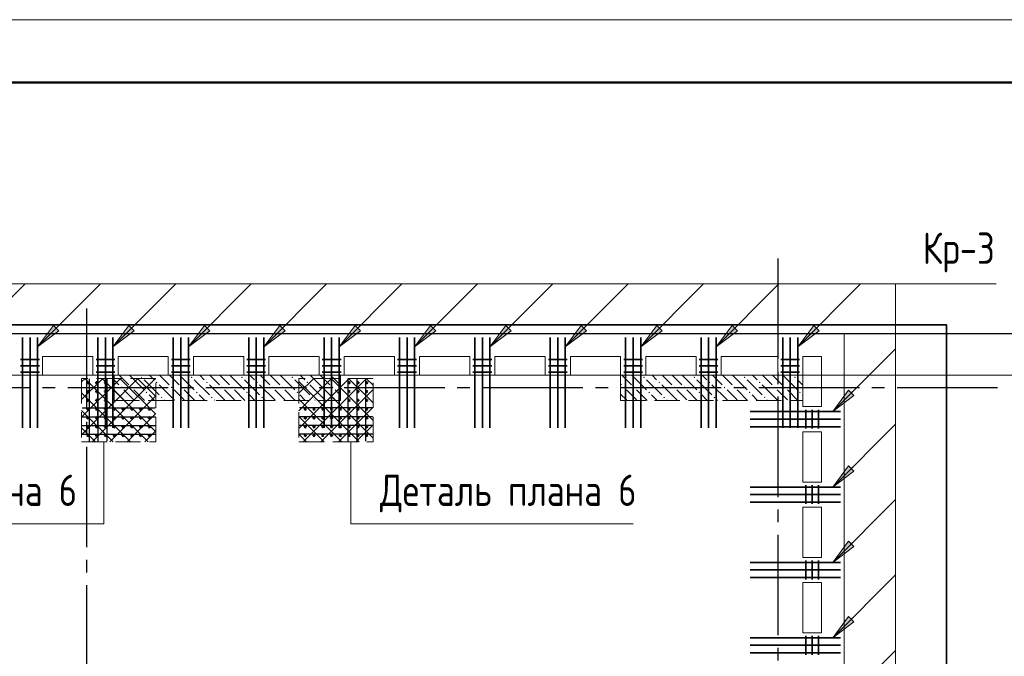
# Model space of a CAD drawing. Header units: millimetres. Extents: x 0 to 31317, y 0 to 42000.
# Tile 12 of 13: x 15791 to 23628, y 36932 to 42000. Entities that reach past the tile are written whole.
import ezdxf

# ---------------------------------------------------------------- set-up
doc = ezdxf.new("R2010")
doc.units = ezdxf.units.MM
doc.linetypes.add('______2', pattern=[270, 200, -70])
doc.linetypes.add('______5', pattern=[1100, 800, -100, 100, -100])
for name, color, linetype, lineweight in [('S1 Стержни арматуры фон', 7, 'Continuous', 25), ('Standard', 7, 'Continuous', 25), ('Вспомогательная арматура', 7, 'Continuous', 25), ('ЖБ Пилон', 180, 'Continuous', 25), ('Оси', 40, '______5', 18), ('Позиционная метка номер позиции', 7, 'Continuous', 13), ('Поперечная арматура', 7, 'Continuous', 25), ('Поперечное армирование AW фон', 7, 'Continuous', 25), ('Примечания', 7, 'Continuous', 25)]:
    doc.layers.add(name, color=color, linetype=linetype, lineweight=lineweight)
doc.layers.add('ЖБ Перекрытие верхний уровень', color=7, linetype='Continuous', lineweight=25, true_color=0xe0e0ff)
doc.styles.add('GOST 2.304-81', font='txt')

msp = doc.modelspace()

# ---------------------------------------------------------------- hatches: boundary and pattern name
at = {"layer": 'ЖБ Пилон', "linetype": 'Continuous', "lineweight": 18, "transparency": 33554687}
for points in [[(16754.4, 39153.1), (16760.9, 39159.6), (16767.4, 39153.1), (16760.9, 39146.6)], [(16874.5, 39113.1), (16881, 39119.6), (16887.5, 39113.1), (16881, 39106.6)], [(17154.4, 39153.1), (17160.9, 39159.6), (17167.4, 39153.1), (17160.9, 39146.6)], [(17274.5, 39113.1), (17281, 39119.6), (17287.5, 39113.1), (17281, 39106.6)], [(17554.4, 39153.1), (17560.9, 39159.6), (17567.4, 39153.1), (17560.9, 39146.6)], [(17674.5, 39113.1), (17681, 39119.6), (17687.5, 39113.1), (17681, 39106.6)], [(17954.4, 39153.1), (17960.9, 39159.6), (17967.4, 39153.1), (17960.9, 39146.6)], [(18074.5, 39113.1), (18081, 39119.6), (18087.5, 39113.1), (18081, 39106.6)], [(20754.4, 39153.1), (20760.9, 39159.6), (20767.4, 39153.1), (20760.9, 39146.6)], [(20874.5, 39113.1), (20881, 39119.6), (20887.5, 39113.1), (20881, 39106.6)], [(21154.4, 39153.1), (21160.9, 39159.6), (21167.4, 39153.1), (21160.9, 39146.6)], [(21274.5, 39113.1), (21281, 39119.6), (21287.5, 39113.1), (21281, 39106.6)], [(21554.4, 39153.1), (21560.9, 39159.6), (21567.4, 39153.1), (21560.9, 39146.6)], [(21674.5, 39113.1), (21681, 39119.6), (21687.5, 39113.1), (21681, 39106.6)], [(21954.4, 39153.1), (21960.9, 39159.6), (21967.4, 39153.1), (21960.9, 39146.6)], [(16594.5, 39073.1), (16601, 39079.6), (16607.5, 39073.1), (16601, 39066.6)], [(16674.5, 39073.1), (16681, 39079.6), (16687.5, 39073.1), (16681, 39066.6)], [(16794.5, 39033.1), (16801, 39039.6), (16807.5, 39033.1), (16801, 39026.6)], [(16994.5, 39073.1), (17001, 39079.6), (17007.5, 39073.1), (17001, 39066.6)], [(17074.5, 39073.1), (17081, 39079.6), (17087.5, 39073.1), (17081, 39066.6)], [(17194.5, 39033.1), (17201, 39039.6), (17207.5, 39033.1), (17201, 39026.6)], [(17394.5, 39073.1), (17401, 39079.6), (17407.5, 39073.1), (17401, 39066.6)], [(17474.5, 39073.1), (17481, 39079.6), (17487.5, 39073.1), (17481, 39066.6)], [(17594.5, 39033.1), (17601, 39039.6), (17607.5, 39033.1), (17601, 39026.6)], [(17794.5, 39073.1), (17801, 39079.6), (17807.5, 39073.1), (17801, 39066.6)], [(17874.5, 39073.1), (17881, 39079.6), (17887.5, 39073.1), (17881, 39066.6)], [(17994.5, 39033.1), (18001, 39039.6), (18007.5, 39033.1), (18001, 39026.6)], [(18194.5, 39073.1), (18201, 39079.6), (18207.5, 39073.1), (18201, 39066.6)], [(18274.5, 39073.1), (18281, 39079.6), (18287.5, 39073.1), (18281, 39066.6)], [(20594.5, 39073.1), (20601, 39079.6), (20607.5, 39073.1), (20601, 39066.6)], [(20674.5, 39073.1), (20681, 39079.6), (20687.5, 39073.1), (20681, 39066.6)], [(20794.5, 39033.1), (20801, 39039.6), (20807.5, 39033.1), (20801, 39026.6)], [(20994.5, 39073.1), (21001, 39079.6), (21007.5, 39073.1), (21001, 39066.6)], [(21074.5, 39073.1), (21081, 39079.6), (21087.5, 39073.1), (21081, 39066.6)], [(21194.5, 39033.1), (21201, 39039.6), (21207.5, 39033.1), (21201, 39026.6)], [(21394.5, 39073.1), (21401, 39079.6), (21407.5, 39073.1), (21401, 39066.6)], [(21474.5, 39073.1), (21481, 39079.6), (21487.5, 39073.1), (21481, 39066.6)], [(21594.5, 39033.1), (21601, 39039.6), (21607.5, 39033.1), (21601, 39026.6)], [(21794.5, 39073.1), (21801, 39079.6), (21807.5, 39073.1), (21801, 39066.6)], [(21874.5, 39073.1), (21881, 39079.6), (21887.5, 39073.1), (21881, 39066.6)], [(21994.5, 39033.1), (22001, 39039.6), (22007.5, 39033.1), (22001, 39026.6)], [(16914.5, 38993.1), (16921, 38999.6), (16927.5, 38993.1), (16921, 38986.6)], [(17314.5, 38993.1), (17321, 38999.6), (17327.5, 38993.1), (17321, 38986.6)], [(17714.5, 38993.1), (17721, 38999.6), (17727.5, 38993.1), (17721, 38986.6)], [(18114.5, 38993.1), (18121, 38999.6), (18127.5, 38993.1), (18121, 38986.6)], [(20914.5, 38993.1), (20921, 38999.6), (20927.4, 38993.1), (20921, 38986.6)], [(21314.5, 38993.1), (21321, 38999.6), (21327.4, 38993.1), (21321, 38986.6)], [(21714.5, 38993.1), (21721, 38999.6), (21727.4, 38993.1), (21721, 38986.6)]]:
    msp.add_hatch(color=7, dxfattribs=at).paths.add_polyline_path(points, flags=16)
at = {"layer": 'Позиционная метка номер позиции', "linetype": 'Continuous', "lineweight": 13, "transparency": 33554687}
for points in [[(16103.7, 39524), (15934, 39396.7), (16061.3, 39566.4)], [(16703.7, 39524), (16534, 39396.7), (16661.3, 39566.4)], [(17303.7, 39524), (17134, 39396.7), (17261.3, 39566.4)], [(17903.7, 39524), (17734, 39396.7), (17861.3, 39566.4)], [(18503.7, 39524), (18334, 39396.7), (18461.3, 39566.4)], [(19103.7, 39524), (18934, 39396.7), (19061.3, 39566.4)], [(19703.7, 39524), (19534, 39396.7), (19661.3, 39566.4)], [(20303.7, 39524), (20134, 39396.7), (20261.3, 39566.4)], [(20903.7, 39524), (20734, 39396.7), (20861.3, 39566.4)], [(21503.7, 39524), (21334, 39396.7), (21461.3, 39566.4)], [(22153.7, 39524), (21984, 39396.7), (22111.3, 39566.4)], [(22431.4, 39007.3), (22261.7, 38880), (22388.9, 39049.7)], [(22431.4, 38407.3), (22261.7, 38280), (22388.9, 38449.7)], [(22431.4, 37807.3), (22261.7, 37680), (22388.9, 37849.7)], [(22431.4, 37207.3), (22261.7, 37080), (22388.9, 37249.7)]]:
    msp.add_hatch(color=7, dxfattribs=at).paths.add_polyline_path(points, flags=16)

# ---------------------------------------------------------------- linework, layer by layer
at = {"layer": 'S1 Стержни арматуры фон', "color": 7, "linetype": 'Continuous', "lineweight": 35, "transparency": 33554687}
for p, q in [((15814, 39470), (15814, 38750)), ((15874, 39470), (15874, 38750)), ((15934, 39470), (15934, 38750)), ((16414, 39470), (16414, 38750)), ((16474, 39470), (16474, 38750)), ((16534, 39470), (16534, 38750)), ((17014, 39470), (17014, 38750)), ((17074, 39470), (17074, 38750)), ((17134, 39470), (17134, 38750)), ((17614, 39470), (17614, 38750)), ((17674, 39470), (17674, 38750)), ((17734, 39470), (17734, 38750)), ((18214, 39470), (18214, 38750)), ((18274, 39470), (18274, 38750)), ((18334, 39470), (18334, 38750)), ((18814, 39470), (18814, 38750)), ((18874, 39470), (18874, 38750)), ((18934, 39470), (18934, 38750)), ((19414, 39470), (19414, 38750)), ((19474, 39470), (19474, 38750)), ((19534, 39470), (19534, 38750)), ((20014, 39470), (20014, 38750)), ((20074, 39470), (20074, 38750)), ((20134, 39470), (20134, 38750)), ((20614, 39470), (20614, 38750)), ((20674, 39470), (20674, 38750)), ((20734, 39470), (20734, 38750)), ((21214, 39470), (21214, 38750)), ((21274, 39470), (21274, 38750)), ((21334, 39470), (21334, 38750)), ((21864, 39470), (21864, 38750)), ((21924, 39470), (21924, 38750)), ((21984, 39470), (21984, 38750)), ((22324, 38880), (21604, 38880)), ((22324, 38820), (21604, 38820)), ((22324, 38760), (21604, 38760)), ((22324, 38280), (21604, 38280)), ((22324, 38220), (21604, 38220)), ((22324, 38160), (21604, 38160)), ((22324, 37680), (21604, 37680)), ((22324, 37620), (21604, 37620)), ((22324, 37560), (21604, 37560)), ((22324, 37080), (21604, 37080)), ((22324, 37020), (21604, 37020)), ((22324, 36960), (21604, 36960))]:
    msp.add_line(p, q, dxfattribs=at)
at = {"layer": 'Standard', "color": 7, "linetype": 'Continuous', "lineweight": 13, "transparency": 33554687}
msp.add_lwpolyline([(0, 0), (29700, 0), (29700, 42000), (0, 42000), (0, 0)], close=True, dxfattribs=at)
for points in [[(29700, 42000), (0, 42000), (0, 0), (29700, 0), (29700, 42000)], [(7674, 17930), (25874, 17930), (25874, 39170), (7674, 39170), (7674, 17930)]]:
    msp.add_lwpolyline(points, dxfattribs=at)
at = {"layer": 'Standard', "color": 7, "linetype": 'Continuous', "lineweight": 50, "transparency": 33554687}
msp.add_lwpolyline([(2000, 41500), (29200, 41500), (29200, 500), (2000, 500), (2000, 41500)], close=True, dxfattribs=at)
at = {"layer": 'Standard', "color": 254, "linetype": 'Continuous', "lineweight": 35, "true_color": 0xc4c4ff, "transparency": 33554687}
msp.add_lwpolyline([(7324.1, 17855), (23168, 17855), (23168, 39570), (7324.1, 39570), (7324.1, 17855)], dxfattribs=at)
at = {"layer": 'Standard', "color": 7, "linetype": 'Continuous', "lineweight": 25, "transparency": 33554687}
msp.add_lwpolyline([(7394, 17930), (27024, 17930), (27024, 39500), (7394, 39500), (7394, 17930)], dxfattribs=at)
at = {"layer": 'Вспомогательная арматура', "color": 7, "linetype": 'Continuous', "lineweight": 25, "transparency": 33554687}
for p, q in [((16344, 39140), (16344, 38645)), ((16414, 39140), (16414, 38645)), ((16484, 39140), (16484, 38645)), ((18404, 39140), (18404, 38645)), ((18474, 39140), (18474, 38645)), ((18544, 39140), (18544, 38645)), ((16289, 38910), (16869, 38910)), ((18599, 38910), (18019, 38910)), ((16289, 38840), (16869, 38840)), ((18599, 38840), (18019, 38840)), ((16289, 38770), (16869, 38770)), ((18599, 38770), (18019, 38770)), ((16289, 38700), (16869, 38700)), ((18599, 38700), (18019, 38700))]:
    msp.add_line(p, q, dxfattribs=at)
at = {"layer": 'ЖБ Перекрытие верхний уровень', "color": 7, "linetype": 'Continuous', "lineweight": 18, "transparency": 33554687}
for p, q in [((22354, 39500), (7394, 39500)), ((22354, 32890), (22354, 39500)), ((15974, 39320), (16374, 39320)), ((15974, 39170), (15974, 39320)), ((16374, 39320), (16374, 39170)), ((16574, 39170), (16574, 39320)), ((16574, 39320), (16974, 39320)), ((16974, 39320), (16974, 39170)), ((17174, 39320), (17574, 39320)), ((17174, 39170), (17174, 39320)), ((17574, 39320), (17574, 39170)), ((17774, 39320), (18174, 39320)), ((17774, 39170), (17774, 39320)), ((18174, 39320), (18174, 39170)), ((18374, 39170), (18374, 39320)), ((18374, 39320), (18774, 39320)), ((18774, 39320), (18774, 39170)), ((18974, 39320), (19374, 39320)), ((18974, 39170), (18974, 39320)), ((19374, 39320), (19374, 39170)), ((19574, 39170), (19574, 39320)), ((19574, 39320), (19974, 39320)), ((19974, 39320), (19974, 39170)), ((20174, 39320), (20574, 39320)), ((20174, 39170), (20174, 39320)), ((20574, 39320), (20574, 39170)), ((20774, 39320), (21174, 39320)), ((20774, 39170), (20774, 39320)), ((21174, 39320), (21174, 39170)), ((21374, 39170), (21374, 39320)), ((21374, 39320), (21824, 39320)), ((21824, 39320), (21824, 39170)), ((22024, 38920), (22024, 39320)), ((22024, 39320), (22174, 39320)), ((22174, 39320), (22174, 38920)), ((16374, 39170), (15974, 39170)), ((16974, 39170), (16574, 39170)), ((17574, 39170), (17174, 39170)), ((18174, 39170), (17774, 39170)), ((18774, 39170), (18374, 39170)), ((19374, 39170), (18974, 39170)), ((19974, 39170), (19574, 39170)), ((20574, 39170), (20174, 39170)), ((21174, 39170), (20774, 39170)), ((21824, 39170), (21374, 39170)), ((22174, 38920), (22024, 38920)), ((22024, 38320), (22024, 38720)), ((22024, 38720), (22174, 38720)), ((22174, 38720), (22174, 38320)), ((22174, 38320), (22024, 38320)), ((22024, 38120), (22174, 38120)), ((22024, 37720), (22024, 38120)), ((22174, 38120), (22174, 37720)), ((22174, 37720), (22024, 37720)), ((22024, 37120), (22024, 37520)), ((22024, 37520), (22174, 37520)), ((22174, 37520), (22174, 37120)), ((22174, 37120), (22024, 37120))]:
    msp.add_line(p, q, dxfattribs=at)
at = {"layer": 'ЖБ Пилон', "color": 253, "linetype": '______2', "lineweight": 13, "true_color": 0xa0a0a0, "transparency": 33554687}
for p, q in [((18344, 39170), (16544, 39170)), ((16544, 39170), (16544, 38970)), ((18344, 38970), (18344, 39170)), ((22024, 39170), (20574, 39170)), ((20574, 39170), (20574, 38970)), ((22024, 38970), (22024, 39170)), ((16544, 38970), (18344, 38970)), ((20574, 38970), (22024, 38970))]:
    msp.add_line(p, q, dxfattribs=at)
at = {"layer": 'ЖБ Пилон', "color": 9, "linetype": 'Continuous', "lineweight": 18, "true_color": 0xc7c7c7, "transparency": 33554687}
for p, q in [((16544, 39130.1), (16581, 39093.1)), ((16621, 39133.1), (16584.1, 39170)), ((16660.9, 39093.1), (16621, 39133.1)), ((16664.1, 39170), (16781, 39053.1)), ((16781, 39133.1), (16901, 39013.1)), ((16824.1, 39170), (16860.9, 39133.1)), ((16904.1, 39170), (16981, 39093.1)), ((17021, 39133.1), (16984.1, 39170)), ((17060.9, 39093.1), (17021, 39133.1)), ((17064.1, 39170), (17181, 39053.1)), ((17181, 39133.1), (17301, 39013.1)), ((17224.1, 39170), (17260.9, 39133.1)), ((17304.1, 39170), (17381, 39093.1)), ((17421, 39133.1), (17384.1, 39170)), ((17460.9, 39093.1), (17421, 39133.1)), ((17464.1, 39170), (17581, 39053.1)), ((17581, 39133.1), (17701, 39013.1)), ((17624.1, 39170), (17660.9, 39133.1)), ((17704.1, 39170), (17781, 39093.1)), ((17821, 39133.1), (17784.1, 39170)), ((17860.9, 39093.1), (17821, 39133.1)), ((17864.1, 39170), (17981, 39053.1)), ((17981, 39133.1), (18101, 39013.1)), ((18024.1, 39170), (18060.9, 39133.1)), ((18104.1, 39170), (18181, 39093.1)), ((18221, 39133.1), (18184.1, 39170)), ((18260.9, 39093.1), (18221, 39133.1)), ((18264.1, 39170), (18344, 39090.1)), ((20621, 39133.1), (20584.1, 39170)), ((20660.9, 39093.1), (20621, 39133.1)), ((20664.1, 39170), (20781, 39053.1)), ((20781, 39133.1), (20901, 39013.1)), ((20824.1, 39170), (20860.9, 39133.1)), ((20904.1, 39170), (20981, 39093.1)), ((21021, 39133.1), (20984.1, 39170)), ((21060.9, 39093.1), (21021, 39133.1)), ((21064.1, 39170), (21181, 39053.1)), ((21181, 39133.1), (21301, 39013.1)), ((21224.1, 39170), (21260.9, 39133.1)), ((21304.1, 39170), (21381, 39093.1)), ((21421, 39133.1), (21384.1, 39170)), ((21460.9, 39093.1), (21421, 39133.1)), ((21464.1, 39170), (21581, 39053.1)), ((21581, 39133.1), (21701, 39013.1)), ((21624.1, 39170), (21660.9, 39133.1)), ((21704.1, 39170), (21781, 39093.1)), ((21821, 39133.1), (21784.1, 39170)), ((21860.9, 39093.1), (21821, 39133.1)), ((21864.1, 39170), (21981, 39053.1)), ((21981, 39133.1), (22024, 39090.1)), ((16621, 38973.1), (16544, 39050.1)), ((16621, 39053.1), (16701, 38973.1)), ((16701, 39053.1), (16784.1, 38970)), ((17021, 38973.1), (16901, 39093.1)), ((17021, 39053.1), (17101, 38973.1)), ((17101, 39053.1), (17184.1, 38970)), ((17421, 38973.1), (17301, 39093.1)), ((17421, 39053.1), (17501, 38973.1)), ((17501, 39053.1), (17584.1, 38970)), ((17821, 38973.1), (17701, 39093.1)), ((17821, 39053.1), (17901, 38973.1)), ((17901, 39053.1), (17984.1, 38970)), ((18221, 38973.1), (18101, 39093.1)), ((18221, 39053.1), (18301, 38973.1)), ((18301, 39053.1), (18344, 39010.1)), ((20574, 39100.1), (20581, 39093.1)), ((20621, 39053.1), (20701, 38973.1)), ((20701, 39053.1), (20784.1, 38970)), ((21021, 38973.1), (20901, 39093.1)), ((21021, 39053.1), (21101, 38973.1)), ((21101, 39053.1), (21184.1, 38970)), ((21421, 38973.1), (21301, 39093.1)), ((21421, 39053.1), (21501, 38973.1)), ((21501, 39053.1), (21584.1, 38970)), ((21821, 38973.1), (21701, 39093.1)), ((21821, 39053.1), (21901, 38973.1)), ((21901, 39053.1), (21984.1, 38970)), ((16544, 38970.1), (16544.1, 38970)), ((16621, 38973.1), (16624.1, 38970)), ((16864.1, 38970), (16821, 39013.1)), ((16940.9, 38973.1), (16944.1, 38970)), ((17021, 38973.1), (17024.1, 38970)), ((17264.1, 38970), (17221, 39013.1)), ((17340.9, 38973.1), (17344.1, 38970)), ((17421, 38973.1), (17424.1, 38970)), ((17664.1, 38970), (17621, 39013.1)), ((17740.9, 38973.1), (17744.1, 38970)), ((17821, 38973.1), (17824.1, 38970)), ((18064.1, 38970), (18021, 39013.1)), ((18140.9, 38973.1), (18144.1, 38970)), ((18221, 38973.1), (18224.1, 38970)), ((20621, 38973.1), (20574, 39020.1)), ((20621, 38973.1), (20624.1, 38970)), ((20864.1, 38970), (20821, 39013.1)), ((20940.9, 38973.1), (20944.1, 38970)), ((21021, 38973.1), (21024.1, 38970)), ((21264.1, 38970), (21221, 39013.1)), ((21340.9, 38973.1), (21344.1, 38970)), ((21421, 38973.1), (21424.1, 38970)), ((21664.1, 38970), (21621, 39013.1)), ((21740.9, 38973.1), (21744.1, 38970)), ((21821, 38973.1), (21824.1, 38970)), ((22024, 39010.1), (22021, 39013.1))]:
    msp.add_line(p, q, dxfattribs=at)
at = {"layer": 'Оси', "color": 8, "linetype": '______5', "lineweight": -3, "transparency": 33554687}
for p, q in [((21824, 40100), (21824, 15930)), ((16324, 39700), (16324, 15930)), ((23574, 39070), (4600, 39070))]:
    msp.add_line(p, q, dxfattribs=at)
at = {"layer": 'Позиционная метка номер позиции', "color": 7, "linetype": 'Continuous', "lineweight": 13, "transparency": 33554687}
for p, q in [((15334, 39396.7), (15834, 39896.7)), ((15934, 39396.7), (16434, 39896.7)), ((16534, 39396.7), (17034, 39896.7)), ((17134, 39396.7), (17634, 39896.7)), ((17734, 39396.7), (18234, 39896.7)), ((18334, 39396.7), (18834, 39896.7)), ((18934, 39396.7), (19434, 39896.7)), ((19534, 39396.7), (20034, 39896.7)), ((20134, 39396.7), (20634, 39896.7)), ((20734, 39396.7), (21234, 39896.7)), ((21334, 39396.7), (21834, 39896.7)), ((15934, 39396.7), (16061.3, 39566.4)), ((16103.7, 39524), (15934, 39396.7)), ((16061.3, 39566.4), (16103.7, 39524)), ((16082.5, 39545.2), (16093.1, 39555.8)), ((16534, 39396.7), (16661.3, 39566.4)), ((16703.7, 39524), (16534, 39396.7)), ((16661.3, 39566.4), (16703.7, 39524)), ((16682.5, 39545.2), (16693.1, 39555.8)), ((17134, 39396.7), (17261.3, 39566.4)), ((17303.7, 39524), (17134, 39396.7)), ((17261.3, 39566.4), (17303.7, 39524)), ((17282.5, 39545.2), (17293.1, 39555.8)), ((17734, 39396.7), (17861.3, 39566.4)), ((17903.7, 39524), (17734, 39396.7)), ((17861.3, 39566.4), (17903.7, 39524)), ((17882.5, 39545.2), (17893.1, 39555.8)), ((18334, 39396.7), (18461.3, 39566.4)), ((18503.7, 39524), (18334, 39396.7)), ((18461.3, 39566.4), (18503.7, 39524)), ((18482.5, 39545.2), (18493.1, 39555.8)), ((18934, 39396.7), (19061.3, 39566.4)), ((19103.7, 39524), (18934, 39396.7)), ((19061.3, 39566.4), (19103.7, 39524)), ((19082.5, 39545.2), (19093.1, 39555.8)), ((19534, 39396.7), (19661.3, 39566.4)), ((19703.7, 39524), (19534, 39396.7)), ((19661.3, 39566.4), (19703.7, 39524)), ((19682.5, 39545.2), (19693.1, 39555.8)), ((20134, 39396.7), (20261.3, 39566.4)), ((20303.7, 39524), (20134, 39396.7)), ((20261.3, 39566.4), (20303.7, 39524)), ((20282.5, 39545.2), (20293.1, 39555.8)), ((20734, 39396.7), (20861.3, 39566.4)), ((20903.7, 39524), (20734, 39396.7)), ((20861.3, 39566.4), (20903.7, 39524)), ((20882.5, 39545.2), (20893.1, 39555.8)), ((21334, 39396.7), (21461.3, 39566.4)), ((21503.7, 39524), (21334, 39396.7)), ((21461.3, 39566.4), (21503.7, 39524)), ((21482.5, 39545.2), (21493.1, 39555.8)), ((21984, 39396.7), (22111.3, 39566.4)), ((22153.7, 39524), (21984, 39396.7)), ((22111.3, 39566.4), (22153.7, 39524)), ((22132.5, 39545.2), (22143.1, 39555.8)), ((15934, 39396.7), (15934, 39396.7)), ((15934, 39396.7), (15934, 39396.7)), ((15934, 39396.7), (15934, 39396.7)), ((16534, 39396.7), (16534, 39396.7)), ((16534, 39396.7), (16534, 39396.7)), ((16534, 39396.7), (16534, 39396.7)), ((17134, 39396.7), (17134, 39396.7)), ((17134, 39396.7), (17134, 39396.7)), ((17134, 39396.7), (17134, 39396.7)), ((17734, 39396.7), (17734, 39396.7)), ((17734, 39396.7), (17734, 39396.7)), ((17734, 39396.7), (17734, 39396.7)), ((18334, 39396.7), (18334, 39396.7)), ((18334, 39396.7), (18334, 39396.7)), ((18334, 39396.7), (18334, 39396.7)), ((18934, 39396.7), (18934, 39396.7)), ((18934, 39396.7), (18934, 39396.7)), ((18934, 39396.7), (18934, 39396.7)), ((19534, 39396.7), (19534, 39396.7)), ((19534, 39396.7), (19534, 39396.7)), ((19534, 39396.7), (19534, 39396.7)), ((20134, 39396.7), (20134, 39396.7)), ((20134, 39396.7), (20134, 39396.7)), ((20134, 39396.7), (20134, 39396.7)), ((20734, 39396.7), (20734, 39396.7)), ((20734, 39396.7), (20734, 39396.7)), ((20734, 39396.7), (20734, 39396.7)), ((21334, 39396.7), (21334, 39396.7)), ((21334, 39396.7), (21334, 39396.7)), ((21334, 39396.7), (21334, 39396.7)), ((21984, 39396.7), (21984, 39396.7)), ((21984, 39396.7), (21984, 39396.7)), ((21984, 39396.7), (21984, 39396.7)), ((22261.7, 38880), (22761.7, 39380)), ((22261.7, 38880), (22388.9, 39049.7)), ((22388.9, 39049.7), (22431.4, 39007.3)), ((22410.2, 39028.5), (22420.8, 39039.1)), ((22431.4, 39007.3), (22261.7, 38880)), ((22261.7, 38880), (22261.7, 38880)), ((22261.7, 38880), (22261.7, 38880)), ((22261.7, 38880), (22261.7, 38880)), ((22261.7, 38280), (22761.7, 38780)), ((22261.7, 38280), (22388.9, 38449.7)), ((22431.4, 38407.3), (22261.7, 38280)), ((22388.9, 38449.7), (22431.4, 38407.3)), ((22410.2, 38428.5), (22420.8, 38439.1)), ((22261.7, 38280), (22261.7, 38280)), ((22261.7, 38280), (22261.7, 38280)), ((22261.7, 38280), (22261.7, 38280)), ((22261.7, 37680), (22761.7, 38180)), ((22261.7, 37680), (22388.9, 37849.7)), ((22388.9, 37849.7), (22431.4, 37807.3)), ((22431.4, 37807.3), (22261.7, 37680)), ((22410.2, 37828.5), (22420.8, 37839.1)), ((22261.7, 37680), (22261.7, 37680)), ((22261.7, 37680), (22261.7, 37680)), ((22261.7, 37680), (22261.7, 37680)), ((22261.7, 37080), (22761.7, 37580)), ((22261.7, 37080), (22388.9, 37249.7)), ((22388.9, 37249.7), (22431.4, 37207.3)), ((22410.2, 37228.5), (22420.8, 37239.1)), ((22431.4, 37207.3), (22261.7, 37080)), ((22261.7, 37080), (22261.7, 37080)), ((22261.7, 37080), (22261.7, 37080)), ((22261.7, 37080), (22261.7, 37080)), ((22261.7, 36480), (22761.7, 36980))]:
    msp.add_line(p, q, dxfattribs=at)
for points in [[(9334, 39396.7), (9834, 39896.7), (23561.7, 39896.7)], [(21984, 39396.7), (22484, 39896.7), (23561.7, 39896.7)], [(22261.7, 33480), (22761.7, 33980), (22761.7, 39896.7), (23561.7, 39896.7)]]:
    msp.add_lwpolyline(points, dxfattribs=at)
at = {"layer": 'Поперечная арматура', "color": 7, "linetype": 'Continuous', "lineweight": 50, "transparency": 33554687}
for centre in [(16334, 39110), (16404, 39110), (16474, 39110), (18414, 39110), (18484, 39110), (18554, 39110), (16334, 39040), (16404, 39040), (16474, 39040), (18414, 39040), (18484, 39040), (18554, 39040), (16334, 38970), (16404, 38970), (16474, 38970), (18414, 38970), (18484, 38970), (18554, 38970), (16334, 38900), (16404, 38900), (16474, 38900), (16544, 38900), (16614, 38900), (16684, 38900), (16754, 38900), (16824, 38900), (18064, 38900), (18134, 38900), (18204, 38900), (18274, 38900), (18344, 38900), (18414, 38900), (18484, 38900), (18554, 38900), (16334, 38830), (16404, 38830), (16474, 38830), (16544, 38830), (16614, 38830), (16684, 38830), (16754, 38830), (16824, 38830), (18064, 38830), (18134, 38830), (18204, 38830), (18274, 38830), (18344, 38830), (18414, 38830), (18484, 38830), (18554, 38830), (16334, 38760), (16404, 38760), (16474, 38760), (16544, 38760), (16614, 38760), (16684, 38760), (16754, 38760), (16824, 38760), (18064, 38760), (18134, 38760), (18204, 38760), (18274, 38760), (18344, 38760), (18414, 38760), (18484, 38760), (18554, 38760), (16334, 38690), (16404, 38690), (16474, 38690), (16544, 38690), (16614, 38690), (16684, 38690), (16754, 38690), (16824, 38690), (18064, 38690), (18134, 38690), (18204, 38690), (18274, 38690), (18344, 38690), (18414, 38690), (18484, 38690), (18554, 38690)]:
    msp.add_circle(centre, 5, dxfattribs=at)
at = {"layer": 'Поперечное армирование AW фон', "color": 7, "linetype": 'Continuous', "lineweight": 35, "transparency": 33554687}
for p, q in [((15949, 39295), (15799, 39295)), ((16549, 39295), (16399, 39295)), ((17149, 39295), (16999, 39295)), ((17749, 39295), (17599, 39295)), ((18349, 39295), (18199, 39295)), ((18949, 39295), (18799, 39295)), ((19549, 39295), (19399, 39295)), ((20149, 39295), (19999, 39295)), ((20749, 39295), (20599, 39295)), ((21349, 39295), (21199, 39295)), ((21999, 39295), (21849, 39295)), ((15949, 39245), (15799, 39245)), ((15949, 39195), (15799, 39195)), ((16549, 39245), (16399, 39245)), ((16549, 39195), (16399, 39195)), ((17149, 39245), (16999, 39245)), ((17149, 39195), (16999, 39195)), ((17749, 39245), (17599, 39245)), ((17749, 39195), (17599, 39195)), ((18349, 39245), (18199, 39245)), ((18349, 39195), (18199, 39195)), ((18949, 39245), (18799, 39245)), ((18949, 39195), (18799, 39195)), ((19549, 39245), (19399, 39245)), ((19549, 39195), (19399, 39195)), ((20149, 39245), (19999, 39245)), ((20149, 39195), (19999, 39195)), ((20749, 39245), (20599, 39245)), ((20749, 39195), (20599, 39195)), ((21349, 39245), (21199, 39245)), ((21349, 39195), (21199, 39195)), ((21999, 39245), (21849, 39245)), ((21999, 39195), (21849, 39195)), ((22049, 38895), (22049, 38745)), ((22099, 38895), (22099, 38745)), ((22149, 38895), (22149, 38745)), ((22049, 38295), (22049, 38145)), ((22099, 38295), (22099, 38145)), ((22149, 38295), (22149, 38145)), ((22049, 37695), (22049, 37545)), ((22099, 37695), (22099, 37545)), ((22149, 37695), (22149, 37545)), ((22049, 37095), (22049, 36945)), ((22099, 37095), (22099, 36945)), ((22149, 37095), (22149, 36945))]:
    msp.add_line(p, q, dxfattribs=at)
at = {"layer": 'Примечания', "color": 252, "linetype": 'Continuous', "lineweight": 13, "true_color": 0x8f8f8f, "transparency": 33554687}
for p, q in [((16284, 39116.2), (16312.8, 39145)), ((16284, 38976.2), (16452.8, 39145)), ((16284, 38836.2), (16592.8, 39145)), ((16284, 38696.2), (16732.8, 39145)), ((16309.1, 39145), (16814.1, 38640)), ((16367.8, 38640), (16872.8, 39145)), ((16449.1, 39145), (16874, 38720.1)), ((16589.1, 39145), (16874, 38860.1)), ((16729.1, 39145), (16874, 39000.1)), ((16869.1, 39145), (16874, 39140.1)), ((18014, 39026.2), (18132.8, 39145)), ((18014, 38886.2), (18272.8, 39145)), ((18014, 38746.2), (18412.8, 39145)), ((18014, 39120.1), (18494.1, 38640)), ((18047.8, 38640), (18552.8, 39145)), ((18129.1, 39145), (18604, 38670.1)), ((18269.1, 39145), (18604, 38810.1)), ((18409.1, 39145), (18604, 38950.1)), ((18549.1, 39145), (18604, 39090.1)), ((16284, 39030.1), (16674.1, 38640)), ((18187.8, 38640), (18604, 39056.2)), ((16507.8, 38640), (16874, 39006.2)), ((18014, 38980.1), (18354.1, 38640)), ((16284, 38890.1), (16534.1, 38640)), ((18327.8, 38640), (18604, 38916.2)), ((16647.8, 38640), (16874, 38866.2)), ((18014, 38840.1), (18214.1, 38640)), ((16284, 38750.1), (16394.1, 38640)), ((16787.8, 38640), (16874, 38726.2)), ((18467.8, 38640), (18604, 38776.2)), ((18014, 38700.1), (18074.1, 38640))]:
    msp.add_line(p, q, dxfattribs=at)
at = {"layer": 'Примечания', "color": 7, "linetype": '______2', "lineweight": 13, "transparency": 33554687}
for p, q in [((16874, 39145), (16284, 39145)), ((16284, 39145), (16284, 38640)), ((16874, 38640), (16874, 39145)), ((18604, 39145), (18014, 39145)), ((18014, 39145), (18014, 38640)), ((18604, 38640), (18604, 39145)), ((16284, 38640), (16874, 38640)), ((18014, 38640), (18604, 38640))]:
    msp.add_line(p, q, dxfattribs=at)
at = {"layer": 'Примечания', "color": 7, "linetype": 'Continuous', "lineweight": 13, "transparency": 33554687}
for points in [[(14213.7, 37986.3), (16460.9, 37986.3), (16460.9, 38640)], [(20674.3, 37986.3), (18427.1, 37986.3), (18427.1, 38640)]]:
    msp.add_lwpolyline(points, dxfattribs=at)

# ---------------------------------------------------------------- texts
at = {"layer": 'Standard', "color": 7, "linetype": 'Continuous', "lineweight": 25, "transparency": 33554687, "insert": (22978.3, 39988.4), "char_height": 250, "width": 711.249, "attachment_point": 7, "style": 'GOST 2.304-81'}
msp.add_mtext('Кр-3', dxfattribs=at)
at = {"layer": 'Примечания', "color": 7, "linetype": 'Continuous', "lineweight": 25, "transparency": 33554687, "char_height": 250, "width": 2150.146, "attachment_point": 7, "style": 'GOST 2.304-81'}
for insert in [(14205.3, 38077.9), (18657.7, 38077.9)]:
    msp.add_mtext('Деталь\\~плана\\~6', dxfattribs=dict(at, insert=insert))

doc.saveas('drawing.dxf')
